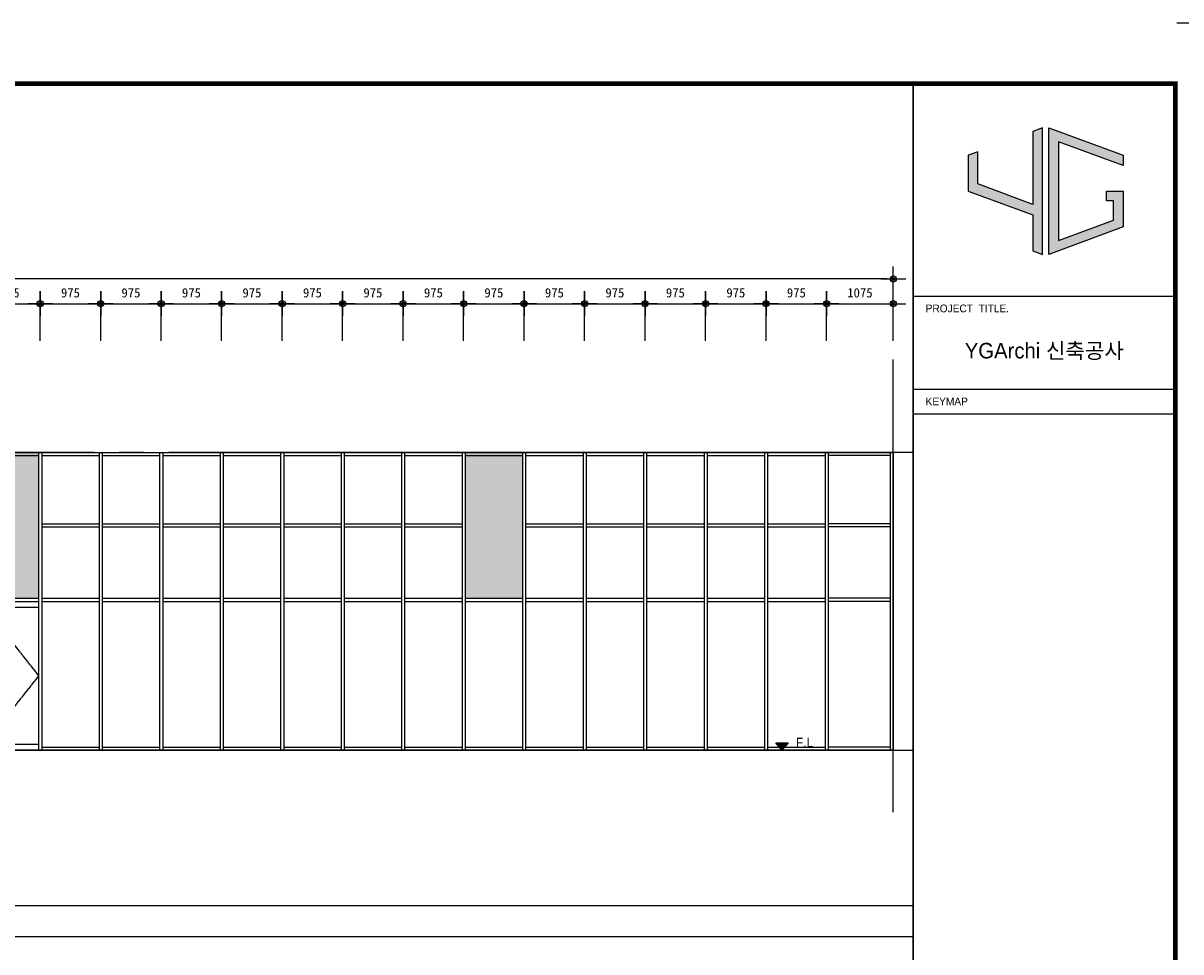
# Model space of a CAD drawing. Header units: millimetres. Extents: x 3445018 to 4174071, y -6064565 to -5122887.
# Tile 44 of 192: x 3734026 to 3752685, y -5601190 to -5586215. Entities that reach past the tile are written whole.
import ezdxf
from ezdxf.enums import TextEntityAlignment as Align

# ---------------------------------------------------------------- set-up
doc = ezdxf.new("R2010")
doc.units = ezdxf.units.MM
doc.header["$MEASUREMENT"] = 0
doc.linetypes.add('CEN', pattern=[66, 60, -2, 2, -2])
doc.layers.get('0').update_dxf_attribs({"linetype": 'CONTINUOUS'})
doc.layers.get('DEFPOINTS').update_dxf_attribs({"linetype": 'CONTINUOUS'})
for name, color, linetype in [('3', 3, 'CONTINUOUS'), ('A_GE_CEN', 1, 'CEN'), ('A_GE_FORM', 7, 'CONTINUOUS'), ('A_GE_SYM', 7, 'CONTINUOUS'), ('A_GE_TEXT', 3, 'CONTINUOUS'), ('CEN', 13, 'CEN'), ('DIM', 7, 'CONTINUOUS'), ('SO-252', 252, 'CONTINUOUS'), ('TABLE', 7, 'CONTINUOUS'), ('WIN1', 4, 'CONTINUOUS')]:
    doc.layers.add(name, color=color, linetype=linetype)
doc.styles.add('HY울릉도 L', font='txt')
doc.styles.add('SDP-S', font='txt')
doc.styles.add('굴림', font='txt')
doc.styles.add('돋움', font='txt')
doc.dimstyles.new('SMDI-3', dxfattribs={"dimtxt": 3, "dimasz": 1, "dimexe": 2, "dimexo": 3, "dimgap": 1, "dimtad": 1, "dimdsep": 46, "dimtxsty": 'HY울릉도 L', "dimblk": 'Z_DOT', "dimcen": 2.5, "dimdle": 1.5, "dimclrd": 1, "dimclre": 1, "dimclrt": 2, "dimadec": 0, "dimazin": 0, "dimtfac": 1, "dimtix": 1, "dimtmove": 2, "dimatfit": 3, "dimldrblk": 'Z_DOT', "dimfxl": 2, "dimtvp": 1, "dimtolj": 1, "dimtzin": 0, "dimarcsym": 0})

# ---------------------------------------------------------------- blocks, each defined once
blk = doc.blocks.new('AW1')
at = {"layer": 'SO-252', "ltscale": 200}
h = blk.add_hatch(color=256, dxfattribs=at)
h.dxf.hatch_style = 1
h.paths.add_polyline_path([(3214435, -5427256), (3215360, -5427256), (3215360, -5424906), (3214435, -5424906)])
h.paths.add_polyline_path([(3222235, -5425856), (3223160, -5425856), (3223160, -5424906), (3222235, -5424906)])
h.paths.add_polyline_path([(3222235, -5426056), (3222235, -5427256), (3223160, -5427256), (3223160, -5426056)])
h.paths.add_polyline_path([(3230035, -5427256), (3230960, -5427256), (3230960, -5424906), (3230035, -5424906)])
h.paths.add_polyline_path([(3238760, -5424906), (3237835, -5424906), (3237835, -5427256), (3238760, -5427256)])
at = {"layer": 'CEN'}
blk.add_lwpolyline([(3230010, -5427306), (3230960, -5428506), (3230010, -5429706)], dxfattribs=at)
at = {"layer": 'WIN1', "ltscale": 200}
for p, q in [((3211385, -5424906), (3244735, -5424906)), ((3230035, -5424956), (3230960, -5424956)), ((3230960, -5424906), (3230960, -5429706)), ((3231010, -5424906), (3231010, -5429706)), ((3231010, -5424956), (3231935, -5424956)), ((3231935, -5424906), (3231935, -5429706)), ((3231985, -5424906), (3231985, -5429706)), ((3231985, -5424956), (3232910, -5424956)), ((3232910, -5424906), (3232910, -5429706)), ((3232960, -5424906), (3232960, -5429706)), ((3232960, -5424956), (3233885, -5424956)), ((3233885, -5424906), (3233885, -5429706)), ((3233935, -5424906), (3233935, -5429706)), ((3233935, -5424956), (3234860, -5424956)), ((3234860, -5424906), (3234860, -5429706)), ((3234910, -5424906), (3234910, -5429706)), ((3234910, -5424956), (3235835, -5424956)), ((3235835, -5424906), (3235835, -5429706)), ((3235885, -5424906), (3235885, -5429706)), ((3235885, -5424956), (3236810, -5424956)), ((3236810, -5424906), (3236810, -5429706)), ((3236860, -5424906), (3236860, -5429706)), ((3236860, -5424956), (3237785, -5424956)), ((3237785, -5424906), (3237785, -5429706)), ((3237835, -5424906), (3237835, -5429706)), ((3237835, -5424956), (3238760, -5424956)), ((3238760, -5424906), (3238760, -5429706)), ((3238810, -5424906), (3238810, -5429706)), ((3238810, -5424956), (3239735, -5424956)), ((3239735, -5424906), (3239735, -5429706)), ((3239785, -5424906), (3239785, -5429706)), ((3239785, -5424956), (3240710, -5424956)), ((3240710, -5424906), (3240710, -5429706)), ((3240760, -5424906), (3240760, -5429706)), ((3240760, -5424956), (3241685, -5424956)), ((3241685, -5424906), (3241685, -5429706)), ((3241735, -5424906), (3241735, -5429706)), ((3241735, -5424956), (3242660, -5424956)), ((3242660, -5424906), (3242660, -5429706)), ((3242710, -5424906), (3242710, -5429706)), ((3242710, -5424956), (3243635, -5424956)), ((3243635, -5424906), (3243635, -5429706)), ((3243685, -5424906), (3243685, -5429706)), ((3244685, -5424956), (3243685, -5424956)), ((3244685, -5424906), (3244685, -5429706)), ((3244735, -5424906), (3244735, -5429706)), ((3231010, -5426056), (3231935, -5426056)), ((3231010, -5426106), (3231935, -5426106)), ((3231985, -5426056), (3232910, -5426056)), ((3231985, -5426106), (3232910, -5426106)), ((3232960, -5426056), (3233885, -5426056)), ((3232960, -5426106), (3233885, -5426106)), ((3233935, -5426056), (3234860, -5426056)), ((3233935, -5426106), (3234860, -5426106)), ((3234910, -5426056), (3235835, -5426056)), ((3234910, -5426106), (3235835, -5426106)), ((3235885, -5426056), (3236810, -5426056)), ((3235885, -5426106), (3236810, -5426106)), ((3236860, -5426056), (3237785, -5426056)), ((3236860, -5426106), (3237785, -5426106)), ((3238810, -5426056), (3239735, -5426056)), ((3238810, -5426106), (3239735, -5426106)), ((3239785, -5426056), (3240710, -5426056)), ((3239785, -5426106), (3240710, -5426106)), ((3240760, -5426056), (3241685, -5426056)), ((3240760, -5426106), (3241685, -5426106)), ((3241735, -5426056), (3242660, -5426056)), ((3241735, -5426106), (3242660, -5426106)), ((3242710, -5426056), (3243635, -5426056)), ((3242710, -5426106), (3243635, -5426106)), ((3244685, -5426056), (3243685, -5426056)), ((3244685, -5426106), (3243685, -5426106)), ((3230035, -5427256), (3230960, -5427256)), ((3230035, -5427306), (3230960, -5427306)), ((3231010, -5427256), (3231935, -5427256)), ((3231010, -5427306), (3231935, -5427306)), ((3231985, -5427256), (3232910, -5427256)), ((3231985, -5427306), (3232910, -5427306)), ((3232960, -5427256), (3233885, -5427256)), ((3232960, -5427306), (3233885, -5427306)), ((3233935, -5427256), (3234860, -5427256)), ((3233935, -5427306), (3234860, -5427306)), ((3234910, -5427256), (3235835, -5427256)), ((3234910, -5427306), (3235835, -5427306)), ((3235885, -5427256), (3236810, -5427256)), ((3235885, -5427306), (3236810, -5427306)), ((3236860, -5427256), (3237785, -5427256)), ((3236860, -5427306), (3237785, -5427306)), ((3237835, -5427256), (3238760, -5427256)), ((3237835, -5427306), (3238760, -5427306)), ((3238810, -5427256), (3239735, -5427256)), ((3238810, -5427306), (3239735, -5427306)), ((3239785, -5427256), (3240710, -5427256)), ((3239785, -5427306), (3240710, -5427306)), ((3240760, -5427256), (3241685, -5427256)), ((3240760, -5427306), (3241685, -5427306)), ((3241735, -5427256), (3242660, -5427256)), ((3241735, -5427306), (3242660, -5427306)), ((3242710, -5427256), (3243635, -5427256)), ((3242710, -5427306), (3243635, -5427306)), ((3244685, -5427256), (3243685, -5427256)), ((3244685, -5427306), (3243685, -5427306)), ((3230035, -5429706), (3230960, -5429706)), ((3244735, -5429706), (3230960, -5429706)), ((3231010, -5429656), (3231935, -5429656)), ((3231985, -5429656), (3232910, -5429656)), ((3232960, -5429656), (3233885, -5429656)), ((3233935, -5429656), (3234860, -5429656)), ((3234910, -5429656), (3235835, -5429656)), ((3235885, -5429656), (3236810, -5429656)), ((3236860, -5429656), (3237785, -5429656)), ((3237835, -5429656), (3238760, -5429656)), ((3238810, -5429656), (3239735, -5429656)), ((3239785, -5429656), (3240710, -5429656)), ((3240760, -5429656), (3241685, -5429656)), ((3241735, -5429656), (3242660, -5429656)), ((3242710, -5429656), (3243635, -5429656)), ((3244685, -5429656), (3243685, -5429656))]:
    blk.add_line(p, q, dxfattribs=at)
for points in [[(3230960, -5427406), (3230010, -5427406), (3230010, -5427306), (3230960, -5427306)], [(3230960, -5429706), (3230010, -5429706), (3230010, -5429606), (3230960, -5429606)]]:
    blk.add_lwpolyline(points, close=True, dxfattribs=at)
blk = doc.blocks.new('sheet _서영')
at = {"true_color": 0xf50000}
h = blk.add_hatch(color=1, dxfattribs=at)
h.dxf.hatch_style = 1
h.paths.add_polyline_path([(-361932.13, -1058516.3), (-361932.13, -1058505.89), (-361935.25, -1058507.04), (-361935.25, -1058518.6), (-361914.45, -1058526.3), (-361914.45, -1058537.86), (-361911.33, -1058539.01), (-361911.33, -1058498.18), (-361914.45, -1058499.34), (-361914.45, -1058522.97)])
h.paths.add_polyline_path([(-361906.13, -1058502.67), (-361885.33, -1058510.37), (-361885.33, -1058507.04), (-361909.25, -1058498.18), (-361909.25, -1058539.01), (-361885.33, -1058530.15), (-361885.33, -1058518.6), (-361890.73, -1058518.6), (-361890.73, -1058521.72), (-361888.45, -1058521.72), (-361888.45, -1058527.98), (-361906.13, -1058534.53)])
at = {"color": 1, "true_color": 0xf50000}
for points in [[(-361932.13, -1058505.89), (-361935.25, -1058507.04), (-361935.25, -1058518.6), (-361914.45, -1058526.3), (-361914.45, -1058537.86), (-361911.33, -1058539.01), (-361911.33, -1058498.18), (-361914.45, -1058499.34), (-361914.45, -1058522.97), (-361932.13, -1058516.3), (-361932.13, -1058505.89), (-361935.25, -1058507.04)], [(-361890.73, -1058518.6), (-361885.33, -1058518.6), (-361885.33, -1058530.15), (-361909.25, -1058539.01), (-361909.25, -1058498.18), (-361885.33, -1058507.04), (-361885.33, -1058510.37), (-361906.13, -1058502.67), (-361906.13, -1058534.53), (-361888.45, -1058527.98), (-361888.45, -1058521.72), (-361890.73, -1058521.72), (-361890.73, -1058521.72), (-361890.73, -1058518.6)]]:
    blk.add_lwpolyline(points, dxfattribs=at)
at = {"layer": 'A_GE_FORM'}
blk.add_line((-361848.99, -1058464.44), (-361867.99, -1058464.44), dxfattribs=at)
at = {"layer": 'A_GE_FORM', "color": 161}
for p, q in [((-361952.99, -1058552.43), (-361868.99, -1058552.43)), ((-361952.99, -1058582.43), (-361868.99, -1058582.43)), ((-361952.99, -1058590.43), (-361868.99, -1058590.43))]:
    blk.add_line(p, q, dxfattribs=at)
at = {"layer": 'A_GE_FORM', "const_width": 1.5}
blk.add_lwpolyline([(-361868.49, -1059038.93), (-362670.49, -1059038.93), (-362670.49, -1058483.93), (-361868.49, -1058483.93)], close=True, dxfattribs=at)
at = {"layer": 'A_GE_FORM', "const_width": 0.6}
blk.add_lwpolyline([(-361952.99, -1059038.93), (-361952.99, -1058483.93)], dxfattribs=at)
at = {"layer": 'A_GE_TEXT', "style": '돋움'}
for s, p in [('PROJECT  TITLE.', (-361948.99, -1058556.43)), ('KEYMAP', (-361948.99, -1058586.43))]:
    blk.add_text(s, height=2.5, dxfattribs=at).set_placement(p, align=Align.MIDDLE_LEFT)
at = {"layer": 'A_GE_TEXT', "style": '굴림'}
blk.add_text('YGArchi 신축공사', height=5, dxfattribs=at).set_placement((-361910.74, -1058570.06), align=Align.MIDDLE_CENTER)
blk = doc.blocks.new('Z_DOT')
at = {"layer": 'DIM', "color": 1, "ltscale": 3}
for p, q in [((0, -2), (0, 2)), ((-2, 0), (2, 0))]:
    blk.add_line(p, q, dxfattribs=at)
for radius in [0.5, 0.25]:
    blk.add_circle((0, 0), radius, dxfattribs=at)
blk = doc.blocks.new('*D537')
at = {"layer": 'DEFPOINTS', "color": 0, "ltscale": 3, "transparency": 16777216}
for p in [(3714700, -5590339), (3714700, -5591639), (3748050, -5591639)]:
    blk.add_point(p, dxfattribs=at)
at = {"layer": 'DIM', "color": 1, "lineweight": -2, "ltscale": 3, "transparency": 16777216}
for p, q in [((3714700, -5591339), (3714700, -5590139)), ((3748050, -5591339), (3748050, -5590139)), ((3747950, -5590339), (3714800, -5590339))]:
    blk.add_line(p, q, dxfattribs=at)
at = {"layer": 'DIM', "color": 1, "lineweight": -2, "ltscale": 3, "transparency": 16777216, "xscale": 100, "yscale": 100, "zscale": 100, "rotation": 180}
blk.add_blockref('Z_DOT', (3714700, -5590339), dxfattribs=at)
at = {"layer": 'DIM', "color": 1, "lineweight": -2, "ltscale": 3, "transparency": 16777216, "xscale": 100, "yscale": 100, "zscale": 100}
blk.add_blockref('Z_DOT', (3748050, -5590339), dxfattribs=at)
at = {"layer": 'DIM', "color": 2, "ltscale": 3, "transparency": 16777216, "insert": (3731375, -5590164), "char_height": 150, "attachment_point": 5, "style": 'SDP-S'}
blk.add_mtext('\\A1;33350', dxfattribs=at)
blk = doc.blocks.new('*D527')
at = {"layer": 'DEFPOINTS', "color": 0, "ltscale": 3, "transparency": 16777216}
for p in [(3734300, -5590739), (3733325, -5591639), (3734300, -5591639)]:
    blk.add_point(p, dxfattribs=at)
at = {"layer": 'DIM', "color": 1, "lineweight": -2, "ltscale": 3, "transparency": 16777216}
for p, q in [((3733325, -5591339), (3733325, -5590539)), ((3734300, -5591339), (3734300, -5590539)), ((3733425, -5590739), (3734200, -5590739))]:
    blk.add_line(p, q, dxfattribs=at)
at = {"layer": 'DIM', "color": 1, "lineweight": -2, "ltscale": 3, "transparency": 16777216, "xscale": 100, "yscale": 100, "zscale": 100, "rotation": 180}
blk.add_blockref('Z_DOT', (3733325, -5590739), dxfattribs=at)
at = {"layer": 'DIM', "color": 1, "lineweight": -2, "ltscale": 3, "transparency": 16777216, "xscale": 100, "yscale": 100, "zscale": 100}
blk.add_blockref('Z_DOT', (3734300, -5590739), dxfattribs=at)
at = {"layer": 'DIM', "color": 2, "ltscale": 3, "transparency": 16777216, "insert": (3733813, -5590564), "char_height": 150, "attachment_point": 5, "style": 'SDP-S'}
blk.add_mtext('\\A1;975', dxfattribs=at)
blk = doc.blocks.new('*D528')
at = {"layer": 'DEFPOINTS', "color": 0, "ltscale": 3, "transparency": 16777216}
for p in [(3735275, -5590739), (3734300, -5591639), (3735275, -5591639)]:
    blk.add_point(p, dxfattribs=at)
at = {"layer": 'DIM', "color": 1, "lineweight": -2, "ltscale": 3, "transparency": 16777216}
for p, q in [((3734300, -5591339), (3734300, -5590539)), ((3735275, -5591339), (3735275, -5590539)), ((3734400, -5590739), (3735175, -5590739))]:
    blk.add_line(p, q, dxfattribs=at)
at = {"layer": 'DIM', "color": 1, "lineweight": -2, "ltscale": 3, "transparency": 16777216, "xscale": 100, "yscale": 100, "zscale": 100, "rotation": 180}
blk.add_blockref('Z_DOT', (3734300, -5590739), dxfattribs=at)
at = {"layer": 'DIM', "color": 1, "lineweight": -2, "ltscale": 3, "transparency": 16777216, "xscale": 100, "yscale": 100, "zscale": 100}
blk.add_blockref('Z_DOT', (3735275, -5590739), dxfattribs=at)
at = {"layer": 'DIM', "color": 2, "ltscale": 3, "transparency": 16777216, "insert": (3734788, -5590564), "char_height": 150, "attachment_point": 5, "style": 'SDP-S'}
blk.add_mtext('\\A1;975', dxfattribs=at)
blk = doc.blocks.new('*D529')
at = {"layer": 'DEFPOINTS', "color": 0, "ltscale": 3, "transparency": 16777216}
for p in [(3736250, -5590739), (3735275, -5591639), (3736250, -5591639)]:
    blk.add_point(p, dxfattribs=at)
at = {"layer": 'DIM', "color": 1, "lineweight": -2, "ltscale": 3, "transparency": 16777216}
for p, q in [((3735275, -5591339), (3735275, -5590539)), ((3736250, -5591339), (3736250, -5590539)), ((3735375, -5590739), (3736150, -5590739))]:
    blk.add_line(p, q, dxfattribs=at)
at = {"layer": 'DIM', "color": 1, "lineweight": -2, "ltscale": 3, "transparency": 16777216, "xscale": 100, "yscale": 100, "zscale": 100, "rotation": 180}
blk.add_blockref('Z_DOT', (3735275, -5590739), dxfattribs=at)
at = {"layer": 'DIM', "color": 1, "lineweight": -2, "ltscale": 3, "transparency": 16777216, "xscale": 100, "yscale": 100, "zscale": 100}
blk.add_blockref('Z_DOT', (3736250, -5590739), dxfattribs=at)
at = {"layer": 'DIM', "color": 2, "ltscale": 3, "transparency": 16777216, "insert": (3735763, -5590564), "char_height": 150, "attachment_point": 5, "style": 'SDP-S'}
blk.add_mtext('\\A1;975', dxfattribs=at)
blk = doc.blocks.new('*D530')
at = {"layer": 'DEFPOINTS', "color": 0, "ltscale": 3, "transparency": 16777216}
for p in [(3737225, -5590739), (3736250, -5591639), (3737225, -5591639)]:
    blk.add_point(p, dxfattribs=at)
at = {"layer": 'DIM', "color": 1, "lineweight": -2, "ltscale": 3, "transparency": 16777216}
for p, q in [((3736250, -5591339), (3736250, -5590539)), ((3737225, -5591339), (3737225, -5590539)), ((3736350, -5590739), (3737125, -5590739))]:
    blk.add_line(p, q, dxfattribs=at)
at = {"layer": 'DIM', "color": 1, "lineweight": -2, "ltscale": 3, "transparency": 16777216, "xscale": 100, "yscale": 100, "zscale": 100, "rotation": 180}
blk.add_blockref('Z_DOT', (3736250, -5590739), dxfattribs=at)
at = {"layer": 'DIM', "color": 1, "lineweight": -2, "ltscale": 3, "transparency": 16777216, "xscale": 100, "yscale": 100, "zscale": 100}
blk.add_blockref('Z_DOT', (3737225, -5590739), dxfattribs=at)
at = {"layer": 'DIM', "color": 2, "ltscale": 3, "transparency": 16777216, "insert": (3736738, -5590564), "char_height": 150, "attachment_point": 5, "style": 'SDP-S'}
blk.add_mtext('\\A1;975', dxfattribs=at)
blk = doc.blocks.new('*D531')
at = {"layer": 'DEFPOINTS', "color": 0, "ltscale": 3, "transparency": 16777216}
for p in [(3738200, -5590739), (3737225, -5591639), (3738200, -5591639)]:
    blk.add_point(p, dxfattribs=at)
at = {"layer": 'DIM', "color": 1, "lineweight": -2, "ltscale": 3, "transparency": 16777216}
for p, q in [((3737225, -5591339), (3737225, -5590539)), ((3738200, -5591339), (3738200, -5590539)), ((3737325, -5590739), (3738100, -5590739))]:
    blk.add_line(p, q, dxfattribs=at)
at = {"layer": 'DIM', "color": 1, "lineweight": -2, "ltscale": 3, "transparency": 16777216, "xscale": 100, "yscale": 100, "zscale": 100, "rotation": 180}
blk.add_blockref('Z_DOT', (3737225, -5590739), dxfattribs=at)
at = {"layer": 'DIM', "color": 1, "lineweight": -2, "ltscale": 3, "transparency": 16777216, "xscale": 100, "yscale": 100, "zscale": 100}
blk.add_blockref('Z_DOT', (3738200, -5590739), dxfattribs=at)
at = {"layer": 'DIM', "color": 2, "ltscale": 3, "transparency": 16777216, "insert": (3737713, -5590564), "char_height": 150, "attachment_point": 5, "style": 'SDP-S'}
blk.add_mtext('\\A1;975', dxfattribs=at)
blk = doc.blocks.new('*D532')
at = {"layer": 'DEFPOINTS', "color": 0, "ltscale": 3, "transparency": 16777216}
for p in [(3739175, -5590739), (3738200, -5591639), (3739175, -5591639)]:
    blk.add_point(p, dxfattribs=at)
at = {"layer": 'DIM', "color": 1, "lineweight": -2, "ltscale": 3, "transparency": 16777216}
for p, q in [((3738200, -5591339), (3738200, -5590539)), ((3739175, -5591339), (3739175, -5590539)), ((3738300, -5590739), (3739075, -5590739))]:
    blk.add_line(p, q, dxfattribs=at)
at = {"layer": 'DIM', "color": 1, "lineweight": -2, "ltscale": 3, "transparency": 16777216, "xscale": 100, "yscale": 100, "zscale": 100, "rotation": 180}
blk.add_blockref('Z_DOT', (3738200, -5590739), dxfattribs=at)
at = {"layer": 'DIM', "color": 1, "lineweight": -2, "ltscale": 3, "transparency": 16777216, "xscale": 100, "yscale": 100, "zscale": 100}
blk.add_blockref('Z_DOT', (3739175, -5590739), dxfattribs=at)
at = {"layer": 'DIM', "color": 2, "ltscale": 3, "transparency": 16777216, "insert": (3738688, -5590564), "char_height": 150, "attachment_point": 5, "style": 'SDP-S'}
blk.add_mtext('\\A1;975', dxfattribs=at)
blk = doc.blocks.new('*D533')
at = {"layer": 'DEFPOINTS', "color": 0, "ltscale": 3, "transparency": 16777216}
for p in [(3740150, -5590739), (3739175, -5591639), (3740150, -5591639)]:
    blk.add_point(p, dxfattribs=at)
at = {"layer": 'DIM', "color": 1, "lineweight": -2, "ltscale": 3, "transparency": 16777216}
for p, q in [((3739175, -5591339), (3739175, -5590539)), ((3740150, -5591339), (3740150, -5590539)), ((3739275, -5590739), (3740050, -5590739))]:
    blk.add_line(p, q, dxfattribs=at)
at = {"layer": 'DIM', "color": 1, "lineweight": -2, "ltscale": 3, "transparency": 16777216, "xscale": 100, "yscale": 100, "zscale": 100, "rotation": 180}
blk.add_blockref('Z_DOT', (3739175, -5590739), dxfattribs=at)
at = {"layer": 'DIM', "color": 1, "lineweight": -2, "ltscale": 3, "transparency": 16777216, "xscale": 100, "yscale": 100, "zscale": 100}
blk.add_blockref('Z_DOT', (3740150, -5590739), dxfattribs=at)
at = {"layer": 'DIM', "color": 2, "ltscale": 3, "transparency": 16777216, "insert": (3739663, -5590564), "char_height": 150, "attachment_point": 5, "style": 'SDP-S'}
blk.add_mtext('\\A1;975', dxfattribs=at)
blk = doc.blocks.new('*D534')
at = {"layer": 'DEFPOINTS', "color": 0, "ltscale": 3, "transparency": 16777216}
for p in [(3741125, -5590739), (3740150, -5591639), (3741125, -5591639)]:
    blk.add_point(p, dxfattribs=at)
at = {"layer": 'DIM', "color": 1, "lineweight": -2, "ltscale": 3, "transparency": 16777216}
for p, q in [((3740150, -5591339), (3740150, -5590539)), ((3741125, -5591339), (3741125, -5590539)), ((3740250, -5590739), (3741025, -5590739))]:
    blk.add_line(p, q, dxfattribs=at)
at = {"layer": 'DIM', "color": 1, "lineweight": -2, "ltscale": 3, "transparency": 16777216, "xscale": 100, "yscale": 100, "zscale": 100, "rotation": 180}
blk.add_blockref('Z_DOT', (3740150, -5590739), dxfattribs=at)
at = {"layer": 'DIM', "color": 1, "lineweight": -2, "ltscale": 3, "transparency": 16777216, "xscale": 100, "yscale": 100, "zscale": 100}
blk.add_blockref('Z_DOT', (3741125, -5590739), dxfattribs=at)
at = {"layer": 'DIM', "color": 2, "ltscale": 3, "transparency": 16777216, "insert": (3740638, -5590564), "char_height": 150, "attachment_point": 5, "style": 'SDP-S'}
blk.add_mtext('\\A1;975', dxfattribs=at)
blk = doc.blocks.new('*D535')
at = {"layer": 'DEFPOINTS', "color": 0, "ltscale": 3, "transparency": 16777216}
for p in [(3742100, -5590739), (3741125, -5591639), (3742100, -5591639)]:
    blk.add_point(p, dxfattribs=at)
at = {"layer": 'DIM', "color": 1, "lineweight": -2, "ltscale": 3, "transparency": 16777216}
for p, q in [((3741125, -5591339), (3741125, -5590539)), ((3742100, -5591339), (3742100, -5590539)), ((3741225, -5590739), (3742000, -5590739))]:
    blk.add_line(p, q, dxfattribs=at)
at = {"layer": 'DIM', "color": 1, "lineweight": -2, "ltscale": 3, "transparency": 16777216, "xscale": 100, "yscale": 100, "zscale": 100, "rotation": 180}
blk.add_blockref('Z_DOT', (3741125, -5590739), dxfattribs=at)
at = {"layer": 'DIM', "color": 1, "lineweight": -2, "ltscale": 3, "transparency": 16777216, "xscale": 100, "yscale": 100, "zscale": 100}
blk.add_blockref('Z_DOT', (3742100, -5590739), dxfattribs=at)
at = {"layer": 'DIM', "color": 2, "ltscale": 3, "transparency": 16777216, "insert": (3741613, -5590564), "char_height": 150, "attachment_point": 5, "style": 'SDP-S'}
blk.add_mtext('\\A1;975', dxfattribs=at)
blk = doc.blocks.new('*D546')
at = {"layer": 'DEFPOINTS', "color": 0, "ltscale": 3, "transparency": 16777216}
for p in [(3743075, -5590739), (3742100, -5591639), (3743075, -5591639)]:
    blk.add_point(p, dxfattribs=at)
at = {"layer": 'DIM', "color": 1, "lineweight": -2, "ltscale": 3, "transparency": 16777216}
for p, q in [((3742100, -5591339), (3742100, -5590539)), ((3743075, -5591339), (3743075, -5590539)), ((3742200, -5590739), (3742975, -5590739))]:
    blk.add_line(p, q, dxfattribs=at)
at = {"layer": 'DIM', "color": 1, "lineweight": -2, "ltscale": 3, "transparency": 16777216, "xscale": 100, "yscale": 100, "zscale": 100, "rotation": 180}
blk.add_blockref('Z_DOT', (3742100, -5590739), dxfattribs=at)
at = {"layer": 'DIM', "color": 1, "lineweight": -2, "ltscale": 3, "transparency": 16777216, "xscale": 100, "yscale": 100, "zscale": 100}
blk.add_blockref('Z_DOT', (3743075, -5590739), dxfattribs=at)
at = {"layer": 'DIM', "color": 2, "ltscale": 3, "transparency": 16777216, "insert": (3742588, -5590564), "char_height": 150, "attachment_point": 5, "style": 'SDP-S'}
blk.add_mtext('\\A1;975', dxfattribs=at)
blk = doc.blocks.new('*D547')
at = {"layer": 'DEFPOINTS', "color": 0, "ltscale": 3, "transparency": 16777216}
for p in [(3744050, -5590739), (3743075, -5591639), (3744050, -5591639)]:
    blk.add_point(p, dxfattribs=at)
at = {"layer": 'DIM', "color": 1, "lineweight": -2, "ltscale": 3, "transparency": 16777216}
for p, q in [((3743075, -5591339), (3743075, -5590539)), ((3744050, -5591339), (3744050, -5590539)), ((3743175, -5590739), (3743950, -5590739))]:
    blk.add_line(p, q, dxfattribs=at)
at = {"layer": 'DIM', "color": 1, "lineweight": -2, "ltscale": 3, "transparency": 16777216, "xscale": 100, "yscale": 100, "zscale": 100, "rotation": 180}
blk.add_blockref('Z_DOT', (3743075, -5590739), dxfattribs=at)
at = {"layer": 'DIM', "color": 1, "lineweight": -2, "ltscale": 3, "transparency": 16777216, "xscale": 100, "yscale": 100, "zscale": 100}
blk.add_blockref('Z_DOT', (3744050, -5590739), dxfattribs=at)
at = {"layer": 'DIM', "color": 2, "ltscale": 3, "transparency": 16777216, "insert": (3743563, -5590564), "char_height": 150, "attachment_point": 5, "style": 'SDP-S'}
blk.add_mtext('\\A1;975', dxfattribs=at)
blk = doc.blocks.new('*D548')
at = {"layer": 'DEFPOINTS', "color": 0, "ltscale": 3, "transparency": 16777216}
for p in [(3745025, -5590739), (3744050, -5591639), (3745025, -5591639)]:
    blk.add_point(p, dxfattribs=at)
at = {"layer": 'DIM', "color": 1, "lineweight": -2, "ltscale": 3, "transparency": 16777216}
for p, q in [((3744050, -5591339), (3744050, -5590539)), ((3745025, -5591339), (3745025, -5590539)), ((3744150, -5590739), (3744925, -5590739))]:
    blk.add_line(p, q, dxfattribs=at)
at = {"layer": 'DIM', "color": 1, "lineweight": -2, "ltscale": 3, "transparency": 16777216, "xscale": 100, "yscale": 100, "zscale": 100, "rotation": 180}
blk.add_blockref('Z_DOT', (3744050, -5590739), dxfattribs=at)
at = {"layer": 'DIM', "color": 1, "lineweight": -2, "ltscale": 3, "transparency": 16777216, "xscale": 100, "yscale": 100, "zscale": 100}
blk.add_blockref('Z_DOT', (3745025, -5590739), dxfattribs=at)
at = {"layer": 'DIM', "color": 2, "ltscale": 3, "transparency": 16777216, "insert": (3744538, -5590564), "char_height": 150, "attachment_point": 5, "style": 'SDP-S'}
blk.add_mtext('\\A1;975', dxfattribs=at)
blk = doc.blocks.new('*D549')
at = {"layer": 'DEFPOINTS', "color": 0, "ltscale": 3, "transparency": 16777216}
for p in [(3746000, -5590739), (3745025, -5591639), (3746000, -5591639)]:
    blk.add_point(p, dxfattribs=at)
at = {"layer": 'DIM', "color": 1, "lineweight": -2, "ltscale": 3, "transparency": 16777216}
for p, q in [((3745025, -5591339), (3745025, -5590539)), ((3746000, -5591339), (3746000, -5590539)), ((3745125, -5590739), (3745900, -5590739))]:
    blk.add_line(p, q, dxfattribs=at)
at = {"layer": 'DIM', "color": 1, "lineweight": -2, "ltscale": 3, "transparency": 16777216, "xscale": 100, "yscale": 100, "zscale": 100, "rotation": 180}
blk.add_blockref('Z_DOT', (3745025, -5590739), dxfattribs=at)
at = {"layer": 'DIM', "color": 1, "lineweight": -2, "ltscale": 3, "transparency": 16777216, "xscale": 100, "yscale": 100, "zscale": 100}
blk.add_blockref('Z_DOT', (3746000, -5590739), dxfattribs=at)
at = {"layer": 'DIM', "color": 2, "ltscale": 3, "transparency": 16777216, "insert": (3745513, -5590564), "char_height": 150, "attachment_point": 5, "style": 'SDP-S'}
blk.add_mtext('\\A1;975', dxfattribs=at)
blk = doc.blocks.new('*D550')
at = {"layer": 'DEFPOINTS', "color": 0, "ltscale": 3, "transparency": 16777216}
for p in [(3746975, -5590739), (3746000, -5591639), (3746975, -5591639)]:
    blk.add_point(p, dxfattribs=at)
at = {"layer": 'DIM', "color": 1, "lineweight": -2, "ltscale": 3, "transparency": 16777216}
for p, q in [((3746000, -5591339), (3746000, -5590539)), ((3746975, -5591339), (3746975, -5590539)), ((3746100, -5590739), (3746875, -5590739))]:
    blk.add_line(p, q, dxfattribs=at)
at = {"layer": 'DIM', "color": 1, "lineweight": -2, "ltscale": 3, "transparency": 16777216, "xscale": 100, "yscale": 100, "zscale": 100, "rotation": 180}
blk.add_blockref('Z_DOT', (3746000, -5590739), dxfattribs=at)
at = {"layer": 'DIM', "color": 1, "lineweight": -2, "ltscale": 3, "transparency": 16777216, "xscale": 100, "yscale": 100, "zscale": 100}
blk.add_blockref('Z_DOT', (3746975, -5590739), dxfattribs=at)
at = {"layer": 'DIM', "color": 2, "ltscale": 3, "transparency": 16777216, "insert": (3746488, -5590564), "char_height": 150, "attachment_point": 5, "style": 'SDP-S'}
blk.add_mtext('\\A1;975', dxfattribs=at)
blk = doc.blocks.new('*D551')
at = {"layer": 'DEFPOINTS', "color": 0, "ltscale": 3, "transparency": 16777216}
for p in [(3748050, -5590739), (3746975, -5591639), (3748050, -5591639)]:
    blk.add_point(p, dxfattribs=at)
at = {"layer": 'DIM', "color": 1, "lineweight": -2, "ltscale": 3, "transparency": 16777216}
for p, q in [((3746975, -5591339), (3746975, -5590539)), ((3748050, -5591339), (3748050, -5590539)), ((3747075, -5590739), (3747950, -5590739))]:
    blk.add_line(p, q, dxfattribs=at)
at = {"layer": 'DIM', "color": 1, "lineweight": -2, "ltscale": 3, "transparency": 16777216, "xscale": 100, "yscale": 100, "zscale": 100, "rotation": 180}
blk.add_blockref('Z_DOT', (3746975, -5590739), dxfattribs=at)
at = {"layer": 'DIM', "color": 1, "lineweight": -2, "ltscale": 3, "transparency": 16777216, "xscale": 100, "yscale": 100, "zscale": 100}
blk.add_blockref('Z_DOT', (3748050, -5590739), dxfattribs=at)
at = {"layer": 'DIM', "color": 2, "ltscale": 3, "transparency": 16777216, "insert": (3747513, -5590564), "char_height": 150, "attachment_point": 5, "style": 'SDP-S'}
blk.add_mtext('\\A1;1075', dxfattribs=at)

msp = doc.modelspace()

# ---------------------------------------------------------------- hatches: boundary and pattern name
at = {"layer": 'A_GE_SYM'}
msp.add_hatch(color=256, dxfattribs=at).paths.add_polyline_path([(3746255.477, -5597938.636), (3746155.477, -5597818.636), (3746355.477, -5597818.636)])

# ---------------------------------------------------------------- linework, layer by layer
at = {"layer": 'A_GE_CEN', "ltscale": 200}
for p, q in [((3748050.045, -5598939.949), (3748050.045, -5591638.636)), ((3748371.4, -5593138.636), (3714496.4, -5593138.636))]:
    msp.add_line(p, q, dxfattribs=at)
at = {"layer": 'A_GE_CEN'}
msp.add_line((3714496.4, -5597937.414), (3748371.4, -5597939.044), dxfattribs=at)
at = {"layer": 'A_GE_SYM'}
msp.add_lwpolyline([(3746255.477, -5597938.636), (3746155.477, -5597818.636), (3746355.477, -5597818.636), (3746255.477, -5597938.636)], dxfattribs=at)
at = {"layer": 'TABLE', "color": 8}
for p, q in [((3712496.4, -5600439.949), (3748371.4, -5600439.949)), ((3715496.4, -5600939.949), (3748371.4, -5600939.949))]:
    msp.add_line(p, q, dxfattribs=at)

# ---------------------------------------------------------------- block references
at = {"layer": '3', "xscale": 50, "yscale": 50, "zscale": 50}
msp.add_blockref('sheet _서영', (21846020.9, 47337006.801), dxfattribs=at)
at = {"layer": 'DIM'}
msp.add_blockref('AW1', (503314.784, -168232.651), dxfattribs=at)

# ---------------------------------------------------------------- texts
at = {"layer": 'A_GE_TEXT', "style": '돋움'}
msp.add_text('F.L', height=150, dxfattribs=at).set_placement((3746480.068, -5597888.636))

# ---------------------------------------------------------------- dimensions: what is measured, and where the dimension line sits
at = {"layer": 'DIM', "ltscale": 3}
dim = msp.add_linear_dim(base=(3714700.045, -5590338.636), p1=(3748050.045, -5591638.636), p2=(3714700.045, -5591638.636), dimstyle='SMDI-3', override={"dimscale": 100, "dimtxt": 1.5, "dimtxsty": 'SDP-S'}, dxfattribs=at)
dim.commit()
dim.dimension.update_dxf_attribs({"geometry": '*D537', "text_midpoint": (3731375.045, -5590163.534)})
for base, p1, p2, picture, middle in [((3734300.046, -5590738.657), (3733325.046, -5591638.636), (3734300.046, -5591638.636), '*D527', (3733812.546, -5590563.555)), ((3735275.046, -5590738.657), (3734300.046, -5591638.636), (3735275.046, -5591638.636), '*D528', (3734787.546, -5590563.555)), ((3736250.046, -5590738.657), (3735275.046, -5591638.636), (3736250.046, -5591638.636), '*D529', (3735762.546, -5590563.555)), ((3737225.046, -5590738.657), (3736250.046, -5591638.636), (3737225.046, -5591638.636), '*D530', (3736737.546, -5590563.555)), ((3738200.046, -5590738.657), (3737225.046, -5591638.636), (3738200.046, -5591638.636), '*D531', (3737712.546, -5590563.555)), ((3739175.046, -5590738.657), (3738200.046, -5591638.636), (3739175.046, -5591638.636), '*D532', (3738687.546, -5590563.555)), ((3740150.046, -5590738.657), (3739175.046, -5591638.636), (3740150.046, -5591638.636), '*D533', (3739662.546, -5590563.555)), ((3741125.046, -5590738.657), (3740150.046, -5591638.636), (3741125.046, -5591638.636), '*D534', (3740637.546, -5590563.555)), ((3742100.046, -5590738.657), (3741125.046, -5591638.636), (3742100.046, -5591638.636), '*D535', (3741612.546, -5590563.555)), ((3743075.046, -5590738.657), (3742100.046, -5591638.636), (3743075.046, -5591638.636), '*D546', (3742587.546, -5590563.555)), ((3744050.046, -5590738.657), (3743075.046, -5591638.636), (3744050.046, -5591638.636), '*D547', (3743562.546, -5590563.555)), ((3745025.046, -5590738.657), (3744050.046, -5591638.636), (3745025.046, -5591638.636), '*D548', (3744537.546, -5590563.555)), ((3746000.046, -5590738.657), (3745025.046, -5591638.636), (3746000.046, -5591638.636), '*D549', (3745512.546, -5590563.555)), ((3746975.046, -5590738.657), (3746000.046, -5591638.636), (3746975.046, -5591638.636), '*D550', (3746487.546, -5590563.555)), ((3748050.045, -5590738.657), (3746975.046, -5591638.636), (3748050.045, -5591638.636), '*D551', (3747512.545, -5590563.555))]:
    dim = msp.add_linear_dim(base=base, p1=p1, p2=p2, angle=180, dimstyle='SMDI-3', override={"dimscale": 100, "dimtxt": 1.5, "dimtxsty": 'SDP-S'}, dxfattribs=at)
    dim.commit()
    dim.dimension.update_dxf_attribs({"geometry": picture, "text_midpoint": middle})

doc.saveas('drawing.dxf')
